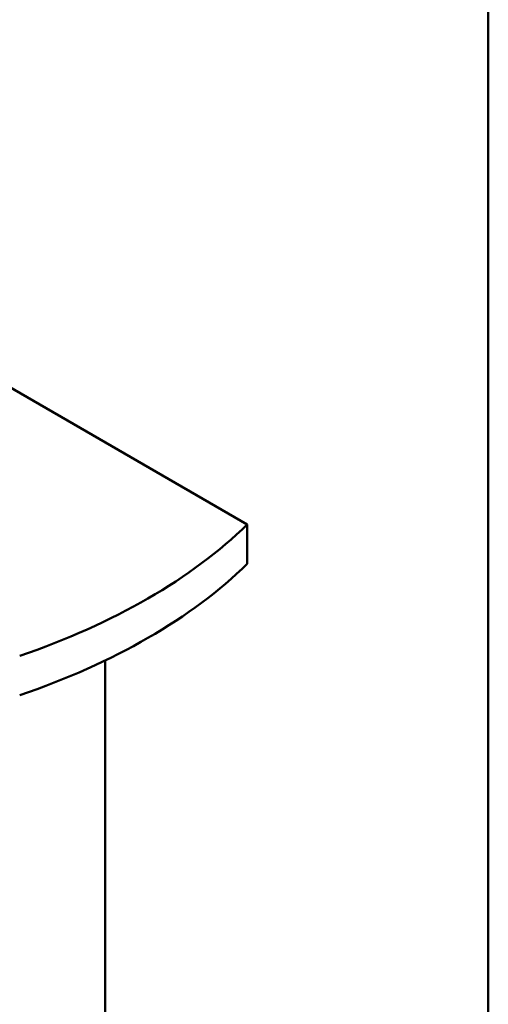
# Model space of a CAD drawing. Header units: millimetres. Extents: x 100 to 2000, y 93 to 2870.
# Tile 8 of 8: x 1709 to 2000, y 1288 to 1900. Entities that reach past the tile are written whole.
import ezdxf

# ---------------------------------------------------------------- set-up
doc = ezdxf.new("R2010")
doc.units = ezdxf.units.MM
doc.header["$LTSCALE"] = 10
doc.layers.add('Sketch Geometry(ISO)', color=7, linetype='Continuous', lineweight=50)
doc.layers.add('Visible Edges(ISO)', color=7, linetype='Continuous', lineweight=50)

# ---------------------------------------------------------------- blocks, each defined once
blk = doc.blocks.new('Borders Marketing Border')
at = {"layer": 'Sketch Geometry(ISO)'}
blk.add_line((200, 287), (200, 10), dxfattribs=at)

msp = doc.modelspace()

# ---------------------------------------------------------------- linework, layer by layer
at = {"layer": 'Visible Edges(ISO)'}
for p, q in [((1555.2, 1756.35), (1850.23, 1586.01)), ((1850.23, 1586.01), (1850.23, 1561.52)), ((1761.84, 1501.45), (1761.84, 987.93))]:
    msp.add_line(p, q, dxfattribs=at)
for centre, major_axis, start_param, end_param in [((1505.66, 1703.3), (400, 0), 5.245107, 5.750467), ((1505.66, 1678.81), (-400, 0), 2.103514, 2.608875)]:
    msp.add_ellipse(centre, major_axis=major_axis, ratio=0.57735, start_param=start_param, end_param=end_param, dxfattribs=at)

# ---------------------------------------------------------------- block references
at = {"xscale": 10, "yscale": 10, "zscale": 10}
msp.add_blockref('Borders Marketing Border', (0, 0), dxfattribs=at)

doc.saveas('drawing.dxf')
